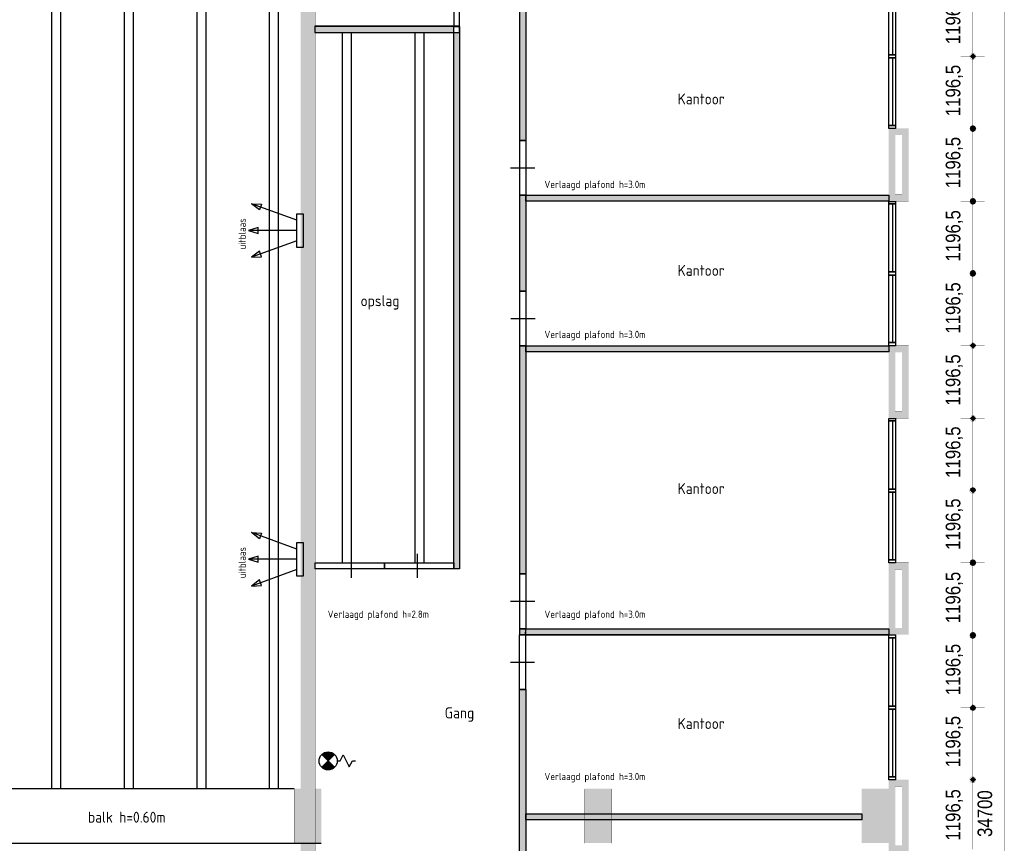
# Model space of a CAD drawing. Header units: millimetres. Extents: x 261 to 80476, y 988 to 41725.
# Tile 6 of 19: x 63998 to 80280, y 21005 to 34629. Entities that reach past the tile are written whole.
import ezdxf

# ---------------------------------------------------------------- set-up
doc = ezdxf.new("R2010")
doc.units = ezdxf.units.MM
doc.linetypes.add('ACAD_ISO02W100', pattern=[15, 12, -3])
for name, color, linetype in [('balken', 1, 'ACAD_ISO02W100'), ('H', 7, 'Continuous'), ('P', 7, 'Continuous'), ('ruimtebenaming', 1, 'Continuous'), ('T', 7, 'Continuous'), ('ventilatieopening', 3, 'Continuous'), ('WL531---', 4, 'Continuous')]:
    doc.layers.add(name, color=color, linetype=linetype)
doc.styles.add('BURO-018', font='BUROFONT.shx', dxfattribs={"height": 180})

# ---------------------------------------------------------------- blocks, each defined once
blk = doc.blocks.new('uitblaas')
at = {"layer": 'ventilatieopening'}
for p, q in [((-107, 170), (-856, 442)), ((-107, 0), (-904, 0)), ((-107, -170), (-856, -442))]:
    blk.add_line(p, q, dxfattribs=at)
for points in [[(-856, 442), (-690, 434), (-724, 341)], [(-107, 278), (0, 278), (0, -278), (-107, -278)], [(-904, 0), (-745, -49), (-745, 49)], [(-856, -442), (-690, -434), (-724, -341)]]:
    blk.add_lwpolyline(points, close=True, dxfattribs=at)
at = {"layer": 'balken', "insert": (-1069, -312), "char_height": 120, "width": 2608.18, "attachment_point": 1, "rotation": 90}
blk.add_mtext('{\\Fisocp|c0;uitblaas}', dxfattribs=at)
blk = doc.blocks.new('23SA2206')
at = {"color": 0, "linetype": 'Continuous'}
for p, q in [((-1.06, -1.06), (1.06, 1.06)), ((-1.06, 1.06), (1.06, -1.06)), ((1.5, 0), (2, 0)), ((2, 0), (2.5, 1)), ((2.5, 1), (3.5, -1)), ((3.5, -1), (4, 0)), ((4, 0), (4.5, 0))]:
    blk.add_line(p, q, dxfattribs=at)
at = {"color": 0, "linetype": 'Continuous', "const_width": 1.5}
for points in [[(0.53, 0.53, 0.414214), (-0.53, 0.53, 1)], [(0.53, -0.53, -0.414214), (-0.53, -0.53, -1)]]:
    blk.add_lwpolyline(points, format="xyb", dxfattribs=at)
at = {"color": 0, "linetype": 'Continuous'}
blk.add_circle((0, 0), 1.5, dxfattribs=at)
at = {"color": 0, "linetype": 'Continuous', "style": 'BURO-018', "flags": 1}
blk.add_attdef('SA_MATCODE', (0, 0), '', height=1.8, dxfattribs=at)

msp = doc.modelspace()

# ---------------------------------------------------------------- hatches: boundary and pattern name
h = msp.add_hatch(color=256)
h.paths.add_polyline_path([(71272, 25546), (71179, 25546), (71179, 34517), (71272, 34517)])
h.paths.add_polyline_path([(68881, 34417), (71272, 34417), (71272, 34521), (68881, 34521)])
h.paths.add_polyline_path([(68881, 35415), (71272, 35415), (71272, 35519), (68881, 35519)], flags=17)
h.paths.add_polyline_path([(68881, 36517), (71272, 36517), (71272, 36413), (68881, 36413)], flags=16)
h.paths.add_polyline_path([(68881, 35519), (71272, 35519), (71272, 35415), (68881, 35415)], flags=17)
h.paths.add_polyline_path([(68881, 37515), (71272, 37515), (71272, 37411), (68881, 37411)], flags=16)
h.paths.add_polyline_path([(68881, 36413), (71272, 36413), (71272, 36517), (68881, 36517)], flags=17)
h.paths.add_polyline_path([(68881, 37411), (71272, 37411), (71272, 37515), (68881, 37515)], flags=17)
h.paths.add_polyline_path([(68881, 38513), (71179, 38513), (71179, 38409), (68881, 38409)], flags=17)
h.paths.add_polyline_path([(71179, 38814), (71272, 38814), (71272, 38409), (71179, 38409)])
edge = h.paths.add_edge_path()
edge.add_line((68881, 36413), (71272, 36413))
edge.add_line((68881, 36517), (71272, 36517))
edge.add_line((68881, 38513), (71272, 38513))
edge.add_line((68881, 38409), (71272, 38409))
h = msp.add_hatch(color=256)
h.paths.add_polyline_path([(71162, 17370), (78369, 17370), (78369, 17267), (71162, 17267)])
h.paths.add_polyline_path([(72267, 17901), (72366, 17901), (72366, 17370), (72267, 17370)])
h.paths.add_polyline_path([(72263, 23550), (72366, 23550), (72366, 18799), (72263, 18799)])
h.paths.add_polyline_path([(77923, 21393), (72366, 21393), (72366, 21493), (77923, 21493)])
h.paths.add_polyline_path([(72366, 24555), (78369, 24555), (78369, 24456), (72363, 24456)])
h.paths.add_polyline_path([(72267, 24555), (72363, 24555), (72363, 24456), (72267, 24456)])
h.paths.add_polyline_path([(72270, 29235), (72366, 29235), (72366, 25461), (72270, 25461)])
h.paths.add_polyline_path([(78372, 29135), (72370, 29135), (72370, 29235), (78372, 29235)])
h.paths.add_polyline_path([(72267, 31727), (72370, 31727), (72370, 30140), (72267, 30140)])
h.paths.add_polyline_path([(78369, 31627), (72366, 31627), (72366, 31727), (78369, 31727)])
h.paths.add_polyline_path([(72366, 32632), (72267, 32632), (72267, 38816), (72366, 38816)])
h.paths.add_polyline_path([(72363, 24456), (78369, 24456)], flags=17)
at = {"layer": 'H', "linetype": 'Continuous'}
for points in [[(68645, 38816), (68645, 20364), (68884, 20364), (68884, 38816), (68645, 38816), (68645, 38816)], [(79816, 34022), (79762, 33968), (79709, 34022), (79762, 34075), (79816, 34022), (79816, 34022), (79816, 34022)], [(79816, 34022), (79762, 33968), (79709, 34022), (79762, 34075), (79816, 34022), (79816, 34022), (79816, 34022)], [(78369, 32831), (78479, 32831), (78479, 31627), (78369, 31627), (78369, 32831)], [(78479, 32721), (78479, 32831), (78700, 32831), (78700, 31627), (78479, 31627), (78479, 31737), (78589, 31737), (78589, 32721), (78479, 32721), (78479, 32721)], [(79816, 32831), (79798, 32789), (79762, 32771), (79723, 32789), (79709, 32831), (79723, 32867), (79762, 32885), (79798, 32867), (79816, 32831), (79816, 32831), (79816, 32831)], [(79816, 32831), (79798, 32789), (79762, 32771), (79723, 32789), (79709, 32831), (79723, 32867), (79762, 32885), (79798, 32867), (79816, 32831), (79816, 32831), (79816, 32831)], [(79816, 31627), (79798, 31584), (79762, 31570), (79723, 31584), (79709, 31627), (79723, 31666), (79762, 31680), (79798, 31666), (79816, 31627), (79816, 31627), (79816, 31627)], [(79816, 31627), (79798, 31584), (79762, 31570), (79723, 31584), (79709, 31627), (79723, 31666), (79762, 31680), (79798, 31666), (79816, 31627), (79816, 31627), (79816, 31627)], [(79816, 30429), (79798, 30394), (79762, 30376), (79723, 30394), (79709, 30429), (79723, 30472), (79762, 30490), (79798, 30472), (79816, 30429), (79816, 30429), (79816, 30429)], [(79816, 30429), (79798, 30394), (79762, 30376), (79723, 30394), (79709, 30429), (79723, 30472), (79762, 30490), (79798, 30472), (79816, 30429), (79816, 30429), (79816, 30429)], [(78369, 29239), (78479, 29239), (78479, 28038), (78369, 28038), (78369, 29239)], [(78479, 29128), (78479, 29239), (78700, 29239), (78700, 28038), (78479, 28038), (78479, 28148), (78589, 28148), (78589, 29128), (78479, 29128), (78479, 29128)], [(79816, 29239), (79762, 29185), (79709, 29239), (79762, 29292), (79816, 29239), (79816, 29239), (79816, 29239)], [(79816, 29239), (79762, 29185), (79709, 29239), (79762, 29292), (79816, 29239), (79816, 29239), (79816, 29239)], [(79816, 28034), (79762, 27980), (79709, 28034), (79762, 28088), (79816, 28034), (79816, 28034), (79816, 28034)], [(79816, 28034), (79762, 27980), (79709, 28034), (79762, 28088), (79816, 28034), (79816, 28034), (79816, 28034)], [(79816, 26844), (79762, 26790), (79709, 26844), (79723, 26879), (79762, 26897), (79798, 26879), (79816, 26844), (79816, 26844), (79816, 26844)], [(79816, 26844), (79762, 26790), (79709, 26844), (79723, 26879), (79762, 26897), (79798, 26879), (79816, 26844), (79816, 26844), (79816, 26844)], [(78369, 25650), (78479, 25650), (78479, 24456), (78369, 24456), (78369, 25650)], [(78479, 25539), (78479, 25650), (78700, 25650), (78700, 24456), (78479, 24456), (78479, 24566), (78589, 24566), (78589, 25539), (78479, 25539), (78479, 25539)], [(79816, 25646), (79798, 25607), (79762, 25592), (79723, 25607), (79709, 25646), (79723, 25689), (79762, 25703), (79798, 25689), (79816, 25646), (79816, 25646), (79816, 25646)], [(79816, 25646), (79798, 25607), (79762, 25592), (79723, 25607), (79709, 25646), (79723, 25689), (79762, 25703), (79798, 25689), (79816, 25646), (79816, 25646), (79816, 25646)], [(79816, 24448), (79798, 24406), (79762, 24388), (79723, 24406), (79709, 24448), (79723, 24484), (79762, 24502), (79798, 24484), (79816, 24448), (79816, 24448), (79816, 24448)], [(79816, 24448), (79798, 24406), (79762, 24388), (79723, 24406), (79709, 24448), (79723, 24484), (79762, 24502), (79798, 24484), (79816, 24448), (79816, 24448), (79816, 24448)], [(79816, 23251), (79798, 23212), (79762, 23197), (79723, 23212), (79709, 23251), (79762, 23304), (79816, 23251), (79816, 23251), (79816, 23251)], [(79816, 23251), (79798, 23212), (79762, 23197), (79723, 23212), (79709, 23251), (79762, 23304), (79816, 23251), (79816, 23251), (79816, 23251)], [(78369, 22057), (78479, 22057), (78479, 20863), (78369, 20863), (78369, 22057)], [(78479, 21946), (78479, 22057), (78700, 22057), (78700, 20863), (78479, 20863), (78479, 20973), (78589, 20973), (78589, 21946), (78479, 21946), (78479, 21946)], [(79816, 22057), (79762, 22003), (79709, 22057), (79762, 22110), (79816, 22057), (79816, 22057), (79816, 22057)], [(79816, 22057), (79762, 22003), (79709, 22057), (79762, 22110), (79816, 22057), (79816, 22057), (79816, 22057)], [(68535, 21907), (68984, 21907), (68984, 21009), (68535, 21009), (68535, 21907)], [(73339, 21907), (73785, 21907), (73785, 21009), (73339, 21009), (73339, 21907)], [(77919, 21907), (78369, 21907), (78369, 21009), (77919, 21009), (77919, 21907)]]:
    msp.add_hatch(color=256, dxfattribs=at).paths.add_polyline_path(points)

# ---------------------------------------------------------------- linework, layer by layer
msp.add_line((71272, 34417), (71272, 25546))
for points in [[(72366, 32632), (72267, 32632), (72267, 38816), (72366, 38816)], [(68881, 34417), (71272, 34417), (71272, 34521), (68881, 34521)], [(71272, 25546), (71179, 25546), (71179, 34517), (71272, 34517)], [(72267, 31727), (72370, 31727), (72370, 30140), (72267, 30140)], [(78369, 31627), (72366, 31627), (72366, 31727), (78369, 31727)], [(72270, 29235), (72366, 29235), (72366, 25461), (72270, 25461)], [(78372, 29135), (72370, 29135), (72370, 29235), (78372, 29235)], [(72267, 24555), (72363, 24555), (72363, 24456), (72267, 24456)], [(72366, 24555), (78369, 24555), (78369, 24456), (72363, 24456)], [(72263, 23550), (72366, 23550), (72366, 18799), (72263, 18799)], [(77923, 21393), (72366, 21393), (72366, 21493), (77923, 21493)]]:
    msp.add_lwpolyline(points, close=True)
at = {"layer": 'balken', "ltscale": 0.25}
for p, q in [((64525, 38849), (64525, 21904)), ((64675, 38849), (64675, 21904)), ((65725, 38849), (65725, 21904)), ((65875, 38849), (65875, 21904)), ((66925, 38849), (66925, 21904)), ((67075, 38849), (67075, 21904)), ((68125, 38849), (68125, 21904)), ((68275, 38849), (68275, 21904)), ((69332, 34417), (69332, 25646)), ((69482, 34417), (69482, 25646)), ((70532, 34417), (70532, 25646)), ((70682, 34417), (70682, 25646))]:
    msp.add_line(p, q, dxfattribs=at)
at = {"layer": 'balken'}
for p, q in [((68538, 21905), (3844, 21905)), ((3844, 21005), (68987, 21005))]:
    msp.add_line(p, q, dxfattribs=at)
at = {"layer": 'P', "const_width": 2.22}
for points in [[(68645, 38819), (68645, 20364)], [(68884, 38819), (68884, 20364)], [(80279, 38769), (80279, 4154)], [(78700, 35219), (78700, 32828)], [(79755, 35170), (79755, 34075)], [(79809, 34022), (79805, 34001), (79794, 33986), (79777, 33976), (79759, 33968), (79737, 33976), (79723, 33986), (79709, 34001), (79705, 34022), (79709, 34040), (79723, 34058), (79737, 34068), (79759, 34072), (79777, 34068), (79794, 34058), (79805, 34040), (79809, 34022), (79809, 34022), (79809, 34022)], [(79809, 34022), (79805, 34001), (79794, 33986), (79777, 33976), (79759, 33968), (79737, 33976), (79723, 33986), (79709, 34001), (79705, 34022), (79709, 34040), (79723, 34058), (79737, 34068), (79759, 34072), (79777, 34068), (79794, 34058), (79805, 34040), (79809, 34022), (79809, 34022), (79809, 34022)], [(79559, 34025), (79958, 34025)], [(79559, 34025), (79958, 34025)], [(79755, 33976), (79755, 32881)], [(68884, 32935), (68884, 32828)], [(78372, 32828), (78483, 32828), (78483, 31623), (78372, 31623), (78372, 32828)], [(78475, 32831), (78700, 32831)], [(78479, 32831), (78479, 32717)], [(78700, 32831), (78700, 31627)], [(79559, 32831), (79958, 32831)], [(79559, 32831), (79958, 32831)], [(79809, 32828), (79805, 32806), (79794, 32792), (79777, 32782), (79759, 32774), (79737, 32782), (79723, 32792), (79709, 32806), (79705, 32828), (79709, 32846), (79723, 32864), (79737, 32874), (79759, 32878), (79777, 32874), (79794, 32864), (79805, 32846), (79809, 32828), (79809, 32828), (79809, 32828)], [(79809, 32828), (79805, 32806), (79794, 32792), (79777, 32782), (79759, 32774), (79737, 32782), (79723, 32792), (79709, 32806), (79705, 32828), (79709, 32846), (79723, 32864), (79737, 32874), (79759, 32878), (79777, 32874), (79794, 32864), (79805, 32846), (79809, 32828), (79809, 32828), (79809, 32828)], [(79755, 32782), (79755, 31677)], [(78475, 32721), (78589, 32721)], [(78589, 32721), (78589, 31737)], [(68884, 31730), (68884, 31627)], [(78369, 31730), (78369, 31627)], [(78475, 31737), (78589, 31737)], [(78475, 31627), (78700, 31627)], [(78479, 31741), (78479, 31627)], [(78700, 31630), (78700, 29239)], [(79559, 31627), (79958, 31627)], [(79559, 31627), (79958, 31627)], [(79809, 31623), (79805, 31605), (79794, 31588), (79777, 31577), (79759, 31573), (79737, 31577), (79723, 31588), (79709, 31605), (79705, 31623), (79709, 31644), (79723, 31659), (79737, 31673), (79759, 31677), (79777, 31673), (79794, 31659), (79805, 31644), (79809, 31623), (79809, 31623), (79809, 31623)], [(79809, 31623), (79805, 31605), (79794, 31588), (79777, 31577), (79759, 31573), (79737, 31577), (79723, 31588), (79709, 31605), (79705, 31623), (79709, 31644), (79723, 31659), (79737, 31673), (79759, 31677), (79777, 31673), (79794, 31659), (79805, 31644), (79809, 31623), (79809, 31623), (79809, 31623)], [(79755, 31577), (79755, 30483)], [(68884, 30536), (68884, 30433)], [(79809, 30429), (79805, 30411), (79794, 30394), (79777, 30383), (79759, 30379), (79737, 30383), (79723, 30394), (79709, 30411), (79705, 30429), (79709, 30450), (79723, 30465), (79737, 30479), (79759, 30483), (79777, 30479), (79794, 30465), (79805, 30450), (79809, 30429), (79809, 30429), (79809, 30429)], [(79809, 30429), (79805, 30411), (79794, 30394), (79777, 30383), (79759, 30379), (79737, 30383), (79723, 30394), (79709, 30411), (79705, 30429), (79709, 30450), (79723, 30465), (79737, 30479), (79759, 30483), (79777, 30479), (79794, 30465), (79805, 30450), (79809, 30429), (79809, 30429), (79809, 30429)], [(79559, 30433), (79958, 30433)], [(79559, 30433), (79958, 30433)], [(79755, 30383), (79755, 29289)], [(68884, 29342), (68884, 29239)], [(78372, 29235), (78483, 29235), (78483, 28034), (78372, 28034), (78372, 29235)], [(78475, 29239), (78700, 29239)], [(78479, 29242), (78479, 29128)], [(78700, 29242), (78700, 28034)], [(79559, 29239), (79958, 29239)], [(79559, 29239), (79958, 29239)], [(79809, 29235), (79805, 29217), (79794, 29200), (79777, 29189), (79759, 29185), (79737, 29189), (79723, 29200), (79709, 29217), (79705, 29235), (79709, 29256), (79723, 29271), (79737, 29285), (79759, 29289), (79777, 29285), (79794, 29271), (79805, 29256), (79809, 29235), (79809, 29235), (79809, 29235)], [(79809, 29235), (79805, 29217), (79794, 29200), (79777, 29189), (79759, 29185), (79737, 29189), (79723, 29200), (79709, 29217), (79705, 29235), (79709, 29256), (79723, 29271), (79737, 29285), (79759, 29289), (79777, 29285), (79794, 29271), (79805, 29256), (79809, 29235), (79809, 29235), (79809, 29235)], [(79755, 29189), (79755, 28088)], [(78475, 29128), (78589, 29128)], [(78589, 29132), (78589, 28145)], [(68884, 28148), (68884, 28045)], [(78475, 28148), (78589, 28148)], [(78475, 28038), (78700, 28038)], [(78479, 28148), (78479, 28034)], [(78700, 28038), (78700, 25646)], [(79559, 28038), (79958, 28038)], [(79559, 28038), (79958, 28038)], [(79809, 28034), (79805, 28013), (79794, 27998), (79777, 27988), (79759, 27984), (79737, 27988), (79723, 27998), (79709, 28013), (79705, 28034), (79709, 28055), (79723, 28070), (79737, 28080), (79759, 28084), (79777, 28080), (79794, 28070), (79805, 28055), (79809, 28034), (79809, 28034), (79809, 28034)], [(79809, 28034), (79805, 28013), (79794, 27998), (79777, 27988), (79759, 27984), (79737, 27988), (79723, 27998), (79709, 28013), (79705, 28034), (79709, 28055), (79723, 28070), (79737, 28080), (79759, 28084), (79777, 28080), (79794, 28070), (79805, 28055), (79809, 28034), (79809, 28034), (79809, 28034)], [(79755, 27988), (79755, 26894)], [(68884, 26947), (68884, 26840)], [(79809, 26840), (79805, 26819), (79794, 26804), (79777, 26794), (79759, 26790), (79737, 26794), (79723, 26804), (79709, 26819), (79705, 26840), (79709, 26861), (79723, 26876), (79737, 26886), (79759, 26890), (79777, 26886), (79794, 26876), (79805, 26861), (79809, 26840), (79809, 26840), (79809, 26840)], [(79809, 26840), (79805, 26819), (79794, 26804), (79777, 26794), (79759, 26790), (79737, 26794), (79723, 26804), (79709, 26819), (79705, 26840), (79709, 26861), (79723, 26876), (79737, 26886), (79759, 26890), (79777, 26886), (79794, 26876), (79805, 26861), (79809, 26840), (79809, 26840), (79809, 26840)], [(79559, 26844), (79958, 26844)], [(79559, 26844), (79958, 26844)], [(79755, 26794), (79755, 25700)], [(68884, 25753), (68884, 25646)], [(78372, 25646), (78483, 25646), (78483, 24452), (78372, 24452), (78372, 25646)], [(78475, 25650), (78700, 25650)], [(78479, 25650), (78479, 25539)], [(78700, 25650), (78700, 24452)], [(79559, 25650), (79958, 25650)], [(79559, 25650), (79958, 25650)], [(79809, 25646), (79805, 25625), (79794, 25610), (79777, 25600), (79759, 25596), (79737, 25600), (79723, 25610), (79709, 25625), (79705, 25646), (79709, 25667), (79723, 25682), (79737, 25692), (79759, 25696), (79777, 25692), (79794, 25682), (79805, 25667), (79809, 25646), (79809, 25646), (79809, 25646)], [(79809, 25646), (79805, 25625), (79794, 25610), (79777, 25600), (79759, 25596), (79737, 25600), (79723, 25610), (79709, 25625), (79705, 25646), (79709, 25667), (79723, 25682), (79737, 25692), (79759, 25696), (79777, 25692), (79794, 25682), (79805, 25667), (79809, 25646), (79809, 25646), (79809, 25646)], [(79755, 25600), (79755, 24495)], [(78475, 25539), (78589, 25539)], [(78589, 25539), (78589, 24563)], [(68884, 24548), (68884, 24452)], [(78369, 24548), (78369, 24452)], [(78475, 24566), (78589, 24566)], [(78475, 24456), (78700, 24456)], [(78479, 24566), (78479, 24452)], [(78700, 24456), (78700, 22057)], [(79559, 24445), (79958, 24445)], [(79559, 24445), (79958, 24445)], [(79809, 24441), (79805, 24423), (79794, 24406), (79777, 24395), (79759, 24391), (79737, 24395), (79723, 24406), (79709, 24423), (79705, 24441), (79709, 24463), (79723, 24477), (79737, 24491), (79759, 24495), (79777, 24491), (79794, 24477), (79805, 24463), (79809, 24441), (79809, 24441), (79809, 24441)], [(79809, 24441), (79805, 24423), (79794, 24406), (79777, 24395), (79759, 24391), (79737, 24395), (79723, 24406), (79709, 24423), (79705, 24441), (79709, 24463), (79723, 24477), (79737, 24491), (79759, 24495), (79777, 24491), (79794, 24477), (79805, 24463), (79809, 24441), (79809, 24441), (79809, 24441)], [(79755, 24398), (79755, 23301)], [(79809, 23247), (79805, 23229), (79794, 23212), (79777, 23201), (79759, 23197), (79737, 23201), (79723, 23212), (79709, 23229), (79705, 23247), (79709, 23269), (79723, 23283), (79737, 23297), (79759, 23301), (79777, 23297), (79794, 23283), (79805, 23269), (79809, 23247), (79809, 23247), (79809, 23247)], [(79809, 23247), (79805, 23229), (79794, 23212), (79777, 23201), (79759, 23197), (79737, 23201), (79723, 23212), (79709, 23229), (79705, 23247), (79709, 23269), (79723, 23283), (79737, 23297), (79759, 23301), (79777, 23297), (79794, 23283), (79805, 23269), (79809, 23247), (79809, 23247), (79809, 23247)], [(79559, 23251), (79958, 23251)], [(79559, 23251), (79958, 23251)], [(79755, 23204), (79755, 22107)], [(78372, 22057), (78483, 22057), (78483, 20863), (78372, 20863), (78372, 22057)], [(78475, 22057), (78700, 22057)], [(78479, 22060), (78479, 21946)], [(78700, 22060), (78700, 20863)], [(79559, 22057), (79958, 22057)], [(79559, 22057), (79958, 22057)], [(79809, 22053), (79805, 22035), (79794, 22018), (79777, 22007), (79759, 22003), (79737, 22007), (79723, 22018), (79709, 22035), (79705, 22053), (79709, 22075), (79723, 22089), (79737, 22103), (79759, 22107), (79777, 22103), (79794, 22089), (79805, 22075), (79809, 22053), (79809, 22053), (79809, 22053)], [(79809, 22053), (79805, 22035), (79794, 22018), (79777, 22007), (79759, 22003), (79737, 22007), (79723, 22018), (79709, 22035), (79705, 22053), (79709, 22075), (79723, 22089), (79737, 22103), (79759, 22107), (79777, 22103), (79794, 22089), (79805, 22075), (79809, 22053), (79809, 22053), (79809, 22053)], [(79755, 22007), (79755, 20906)], [(68538, 21904), (68987, 21904), (68987, 21005), (68538, 21005), (68538, 21904)], [(73339, 21904), (73789, 21904), (73789, 21005), (73339, 21005), (73339, 21904)], [(77923, 21904), (78372, 21904), (78372, 21005), (77923, 21005), (77923, 21904)], [(78475, 21950), (78589, 21950)], [(78589, 21950), (78589, 20973)]]:
    msp.add_lwpolyline(points, dxfattribs=at)
at = {"layer": 'P'}
for points in [[(71179, 34517), (71272, 34517), (71272, 35415), (71179, 35415), (71179, 34517)], [(78429, 35170), (78429, 34047)], [(78372, 35166), (78483, 35166), (78483, 34047), (78372, 34047), (78372, 35166)], [(68881, 34521), (71272, 34521)], [(68881, 34417), (71272, 34417)], [(78372, 34047), (78483, 34047), (78483, 33997), (78372, 33997), (78372, 34047)], [(78372, 33997), (78483, 33997), (78483, 32878), (78372, 32878), (78372, 33997)], [(78429, 34001), (78429, 32881)], [(78372, 32878), (78483, 32878), (78483, 32828), (78372, 32828), (78372, 32878)], [(72267, 32632), (72366, 32632), (72366, 31727), (72267, 31727), (72267, 32632)], [(72117, 32179), (72516, 32179)], [(78372, 31623), (78483, 31623), (78483, 31584), (78372, 31584), (78372, 31623)], [(78429, 31588), (78429, 30458)], [(78372, 31584), (78483, 31584), (78483, 30458), (78372, 30458), (78372, 31584)], [(78372, 30458), (78483, 30458), (78483, 30404), (78372, 30404), (78372, 30458)], [(78372, 30404), (78483, 30404), (78483, 29289), (78372, 29289), (78372, 30404)], [(78429, 30408), (78429, 29289)], [(72270, 30140), (72370, 30140), (72370, 29235), (72270, 29235), (72270, 30140)], [(72120, 29688), (72520, 29688)], [(78372, 29289), (78483, 29289), (78483, 29235), (78372, 29235), (78372, 29289)], [(78372, 28034), (78483, 28034), (78483, 27991), (78372, 27991), (78372, 28034)], [(78372, 27991), (78483, 27991), (78483, 26865), (78372, 26865), (78372, 27991)], [(78429, 27995), (78429, 26868)], [(78372, 26865), (78483, 26865), (78483, 26815), (78372, 26815), (78372, 26865)], [(78372, 26815), (78483, 26815), (78483, 25696), (78372, 25696), (78372, 26815)], [(78429, 26819), (78429, 25700)], [(69483, 25396), (69483, 25796)], [(70574, 25396), (70574, 25796)], [(68884, 25546), (68884, 25646), (70030, 25646), (70030, 25546), (68884, 25546)], [(70030, 25546), (70030, 25646), (71179, 25646), (71179, 25546), (70030, 25546)], [(78372, 25696), (78483, 25696), (78483, 25646), (78372, 25646), (78372, 25696)], [(72267, 25461), (72366, 25461), (72366, 24555), (72267, 24555), (72267, 25461)], [(72117, 25008), (72516, 25008)], [(72263, 24456), (72363, 24456), (72363, 23550), (72263, 23550), (72263, 24456)], [(72363, 24456), (78369, 24456)], [(72363, 24456), (78369, 24456)], [(78372, 24452), (78483, 24452), (78483, 24402), (78372, 24402), (78372, 24452)], [(78372, 24402), (78483, 24402), (78483, 23276), (78372, 23276), (78372, 24402)], [(78429, 24406), (78429, 23276)], [(72113, 24003), (72513, 24003)], [(78372, 23276), (78483, 23276), (78483, 23222), (78372, 23222), (78372, 23276)], [(78372, 23222), (78483, 23222), (78483, 22107), (78372, 22107), (78372, 23222)], [(78429, 23229), (78429, 22107)], [(78372, 22107), (78483, 22107), (78483, 22057), (78372, 22057), (78372, 22107)]]:
    msp.add_lwpolyline(points, dxfattribs=at)

# ---------------------------------------------------------------- block references
at = {"layer": 'ventilatieopening'}
for p in [(68686, 31141), (68686, 25703)]:
    msp.add_blockref('uitblaas', p, dxfattribs=at)
at = {"layer": 'WL531---', "color": 2, "xscale": 100, "yscale": 100, "zscale": 100}
msp.add_blockref('23SA2206', (69099, 22368), dxfattribs=at)

# ---------------------------------------------------------------- texts
at = {"layer": 'balken', "width": 2608.18, "attachment_point": 1}
for s, insert, char_height in [('{\\Fisocp|c0;Verlaagd plafond h=3.0m}', (72676, 31965), 120), ('{\\Fisocp|c0;Verlaagd plafond h=3.0m}', (72676, 29483), 120), ('{\\Fisocp|c0;Verlaagd plafond h=2.8m}', (69091, 24854), 120), ('{\\Fisocp|c0;Verlaagd plafond h=3.0m}', (72676, 24854), 120), ('{\\Fisocp|c0;Verlaagd plafond h=3.0m}', (72676, 22170), 120), ('{\\Fisocp|c0;balk h=0.60m}', (65127, 21527), 180)]:
    msp.add_mtext(s, dxfattribs=dict(at, insert=insert, char_height=char_height))
at = {"layer": 'ruimtebenaming', "char_height": 180, "width": 2608.18, "attachment_point": 2}
for s, insert in [('{\\Fisocp|c0;Kantoor}', (75267, 33408)), ('{\\Fisocp|c0;Kantoor}', (75267, 30571)), ('{\\Fisocp|c0;opslag}', (69957, 30069)), ('{\\Fisocp|c0;Kantoor}', (75267, 26963)), ('{\\Fisocp|c0;Gang}', (71271, 23252)), ('{\\Fisocp|c0;Kantoor}', (75267, 23076))]:
    msp.add_mtext(s, dxfattribs=dict(at, insert=insert))
at = {"layer": 'T', "char_height": 242.48, "attachment_point": 1, "rotation": 90}
for s, insert in [('{\\fArial Narrow|b0|i0|c0|p18;1196,5}', (79311, 34224)), ('{\\fArial Narrow|b0|i0|c0|p18;1196,5}', (79311, 33032)), ('{\\fArial Narrow|b0|i0|c0|p18;1196,5}', (79311, 31840)), ('{\\fArial Narrow|b0|i0|c0|p18;1196,5}', (79311, 30628)), ('{\\fArial Narrow|b0|i0|c0|p18;1196,5}', (79311, 29435)), ('{\\fArial Narrow|b0|i0|c0|p18;1196,5}', (79311, 28243)), ('{\\fArial Narrow|b0|i0|c0|p18;1196,5}', (79311, 27051)), ('{\\fArial Narrow|b0|i0|c0|p18;1196,5}', (79311, 25859)), ('{\\fArial Narrow|b0|i0|c0|p18;1196,5}', (79311, 24646)), ('{\\fArial Narrow|b0|i0|c0|p18;1196,5}', (79311, 23454)), ('{\\fArial Narrow|b0|i0|c0|p18;1196,5}', (79311, 22262)), ('{\\fArial Narrow|b0|i0|c0|p18;1196,5}', (79311, 21050)), ('{\\fArial Narrow|b0|i0|c0|p18;34700}', (79837, 21110))]:
    msp.add_mtext(s, dxfattribs=dict(at, insert=insert))

doc.saveas('drawing.dxf')
